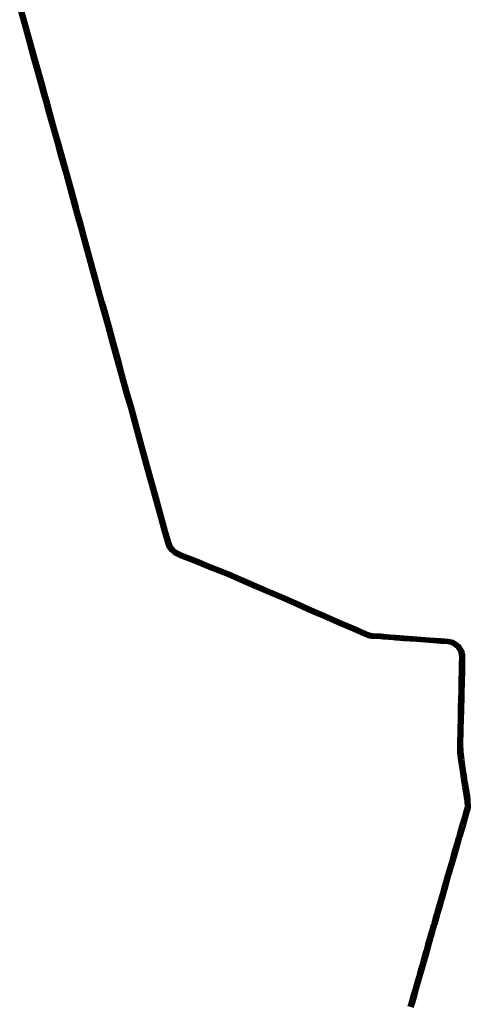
# Model space of a CAD drawing. Extents: x 73120 to 113741, y 434688 to 489241.
# Tile 7 of 256: x 100203 to 101760, y 468784 to 472193. Entities that reach past the tile are written whole.
import ezdxf

# ---------------------------------------------------------------- set-up
doc = ezdxf.new("R2010")
doc.units = 0
doc.header["$LTSCALE"] = 0.5
doc.layers.add('B-WE-OG-INFO_EIS VOORZORGSMAATREGEL-GV', color=7, linetype='Continuous', lineweight=70, true_color=0xfa194b)

msp = doc.modelspace()

# ---------------------------------------------------------------- linework, layer by layer
at = {"layer": 'B-WE-OG-INFO_EIS VOORZORGSMAATREGEL-GV', "flags": 128}
for points in [[(101552.1, 468775.7), (101558.1, 468795), (101558.1, 468795), (101559.5, 468799.3), (101564.1, 468816), (101570.2, 468838.5), (101570.2, 468838.7), (101571.7, 468843.4), (101577.5, 468863.3), (101577.5, 468863.3), (101583.2, 468882.6), (101584.5, 468886.9), (101589.3, 468905.2), (101589.3, 468905.3), (101595.4, 468926), (101596.8, 468931.4), (101596.8, 468931.6), (101603.2, 468953.3), (101608, 468970.4), (101608, 468970.4), (101609.3, 468974.8), (101615, 468996.3), (101615, 468996.4), (101620.2, 469013.6), (101621.7, 469019.1), (101621.7, 469019.2), (101627.2, 469038.1), (101633, 469058.2), (101633.1, 469058.5), (101634.7, 469063), (101640.4, 469083.5), (101640.4, 469083.6), (101645.6, 469101.9), (101645.7, 469102.1), (101646.9, 469105.8), (101651.8, 469123.1), (101651.8, 469123.2), (101658.1, 469145.3), (101658.1, 469145.4), (101659.8, 469150.8), (101664.8, 469169.6), (101664.8, 469169.7), (101670.2, 469188.2), (101671.3, 469192.9), (101671.4, 469193.1), (101676.7, 469211.7), (101682.6, 469233.2), (101682.8, 469233.8), (101684.1, 469237), (101689.5, 469255.5), (101694.7, 469273.3), (101694.7, 469273.4), (101695.9, 469277.1), (101702.5, 469299.9), (101707.2, 469317.2), (101707.2, 469317.2), (101708.2, 469320.8), (101708.2, 469320.9), (101714.8, 469343), (101719.7, 469360.8), (101719.9, 469361.4), (101721.7, 469366.1), (101726.7, 469384.4), (101726.7, 469384.5), (101732.7, 469404.5), (101733.5, 469408.5), (101733.6, 469408.9), (101738.8, 469426.2), (101744.5, 469446.9), (101744.6, 469447.2), (101746.3, 469452.5), (101749.3, 469462.8), (101750, 469465.8), (101750.4, 469468.9), (101749, 469488.7), (101748.6, 469492.6), (101746.1, 469509.9), (101742.7, 469529.4), (101742.6, 469529.7), (101741.8, 469536), (101740.5, 469545.2), (101737.9, 469559.6), (101737.9, 469559.8), (101737.2, 469564.7), (101737.1, 469564.7), (101734.5, 469584), (101732.1, 469600.5), (101727.6, 469629.2), (101727.5, 469629.3), (101724, 469655.9), (101724, 469656.5), (101723.6, 469683.7), (101723.6, 469683.9), (101724.7, 469731.9), (101724.7, 469732), (101725, 469738.9), (101726.1, 469770.2), (101726.6, 469803), (101726.6, 469803), (101728, 469850.7), (101728, 469850.9), (101728.3, 469855.4), (101728.5, 469870.4), (101728.7, 469892.7), (101728.7, 469892.8), (101729.8, 469947.1), (101730, 469964.2), (101730, 469964.3), (101730.6, 469983.3), (101730.7, 469988.3), (101729.9, 469995.5), (101727.3, 470005.5), (101718.5, 470019), (101708.9, 470026.2), (101700.6, 470031.4), (101686.7, 470034.7), (101662.7, 470036.4), (101662.6, 470036.4), (101621.4, 470039.4), (101621.4, 470039.4), (101577.3, 470042.8), (101533.9, 470046), (101533.9, 470046), (101505.5, 470048.3), (101497.9, 470048.6), (101497.7, 470048.6), (101462.8, 470051.7), (101462.7, 470051.7), (101453.4, 470052.6), (101435.2, 470053.3), (101435, 470053.3), (101424.1, 470054.1), (101424, 470054.1), (101420.3, 470054.5), (101418.4, 470054.7), (101417.9, 470054.8), (101415.4, 470055.3), (101414.9, 470055.4), (101413, 470056), (101411.2, 470056.6), (101408.4, 470057.4), (101408, 470057.5), (101406.2, 470058.2), (101406, 470058.3), (101404, 470059.2), (101401.8, 470060), (101401.7, 470060.1), (101399.3, 470061.1), (101399.3, 470061.1), (101397.4, 470061.9), (101397.2, 470061.9), (101395.1, 470062.9), (101393, 470063.8), (101392.9, 470063.9), (101388.8, 470065.8), (101385, 470067.2), (101384.8, 470067.3), (101358.3, 470079), (101303.7, 470102.5), (101303.7, 470102.5), (101257.5, 470123), (101240.8, 470130.1), (101240.8, 470130.1), (101200.3, 470147.6), (101200.2, 470147.7), (101165.6, 470163.5), (101111.1, 470187.3), (101061.5, 470208.4), (101061.5, 470208.4), (100997.2, 470236.5), (100936.6, 470262.8), (100931.9, 470264.8), (100897.6, 470278.5), (100897.6, 470278.5), (100858.5, 470294.2), (100814.7, 470311.8), (100760.6, 470333.4), (100760.4, 470333.5), (100739.3, 470343.5), (100738.2, 470344.2), (100727.5, 470353.3), (100726.7, 470354.1), (100719.7, 470363.6), (100719.1, 470364.8), (100712.7, 470380.9), (100712.5, 470381.3), (100701.4, 470420.8), (100701.4, 470420.9), (100687.6, 470471.2), (100666.4, 470546.9), (100666.4, 470546.9), (100651.4, 470600.7), (100651.4, 470600.7), (100635.7, 470658.9), (100620.2, 470713.7), (100620.2, 470713.8), (100599.7, 470790.8), (100584.2, 470847.4), (100569.6, 470896.6), (100569.6, 470896.7), (100552.3, 470960.1), (100552.3, 470960.1), (100536.7, 471018), (100521.7, 471071.8), (100521.7, 471071.8), (100506.5, 471128), (100491.5, 471181.9), (100483.4, 471209), (100483.4, 471209.1), (100480.8, 471218.5), (100471.4, 471251.6), (100471.4, 471251.7), (100416.1, 471455.2), (100416.1, 471455.3), (100413.7, 471464.7), (100402.9, 471503.1), (100394.4, 471533), (100394.3, 471533.2), (100392.3, 471541.7), (100379.6, 471588.9), (100360.7, 471658.5), (100342.7, 471720.7), (100342.7, 471720.8), (100330.5, 471765.7), (100316.6, 471813.6), (100316.6, 471813.7), (100301.1, 471869.2), (100301.1, 471869.2), (100294.3, 471895.4), (100294.3, 471895.5), (100291.8, 471905.1), (100281.4, 471940.5), (100281.4, 471940.7), (100276.9, 471958.5), (100259.5, 472020.2), (100259.5, 472020.3), (100245.9, 472069), (100245.9, 472069), (100224.2, 472147.2), (100203.3, 472222.5)], [(100212.9, 472225.1), (100233.8, 472149.8), (100255.5, 472071.6), (100269.1, 472022.9), (100286.5, 471961.2), (100286.5, 471961), (100291, 471943.2), (100301.4, 471907.8), (100301.4, 471907.6), (100303.9, 471898), (100310.7, 471871.8), (100326.2, 471816.4), (100340.1, 471768.5), (100340.1, 471768.4), (100352.3, 471723.4), (100370.3, 471661.2), (100370.3, 471661.1), (100389.2, 471591.5), (100389.2, 471591.5), (100401.9, 471544.2), (100402, 471544.1), (100404, 471535.7), (100412.5, 471505.9), (100412.5, 471505.9), (100423.3, 471467.4), (100423.3, 471467.2), (100425.7, 471457.8), (100481, 471254.3), (100490.4, 471221.2), (100490.4, 471221.1), (100493, 471211.8), (100501.1, 471184.7), (100501.1, 471184.6), (100516.1, 471130.6), (100516.1, 471130.6), (100531.3, 471074.4), (100546.3, 471020.6), (100546.3, 471020.6), (100561.9, 470962.7), (100579.2, 470899.4), (100593.8, 470850.2), (100593.8, 470850.1), (100609.3, 470793.4), (100609.3, 470793.4), (100629.8, 470716.4), (100645.3, 470661.6), (100645.3, 470661.5), (100661, 470603.3), (100676, 470549.5), (100697.2, 470473.8), (100697.2, 470473.8), (100711, 470423.5), (100722, 470384.3), (100728.1, 470369), (100734.4, 470360.5), (100744.1, 470352.2), (100764.5, 470342.6), (100818.5, 470321), (100818.5, 470321), (100862.3, 470303.4), (100901.4, 470287.7), (100935.7, 470274), (100935.7, 470274), (100940.5, 470272), (100940.6, 470272), (101001.2, 470245.7), (101001.2, 470245.7), (101065.5, 470217.6), (101115.1, 470196.5), (101115.1, 470196.5), (101169.6, 470172.7), (101169.7, 470172.6), (101204.3, 470156.8), (101244.8, 470139.3), (101261.5, 470132.2), (101261.5, 470132.2), (101307.7, 470111.7), (101362.3, 470088.2), (101362.3, 470088.2), (101388.7, 470076.5), (101392.6, 470075.1), (101392.9, 470074.9), (101397.1, 470073), (101399.1, 470072.1), (101399.2, 470072.1), (101401.3, 470071.1), (101403.1, 470070.3), (101405.5, 470069.3), (101407.7, 470068.5), (101407.9, 470068.4), (101409.9, 470067.5), (101411.4, 470066.9), (101414, 470066.2), (101414.1, 470066.2), (101416, 470065.6), (101417.6, 470065), (101419.7, 470064.6), (101421.3, 470064.5), (101421.3, 470064.5), (101425, 470064.1), (101435.7, 470063.3), (101453.9, 470062.6), (101454.2, 470062.6), (101463.7, 470061.7), (101498.4, 470058.6), (101506, 470058.3), (101506.2, 470058.3), (101534.7, 470056), (101578.1, 470052.8), (101578.1, 470052.8), (101622.2, 470049.4), (101663.4, 470046.4), (101687.8, 470044.7), (101688.7, 470044.6), (101703.8, 470041), (101705.3, 470040.3), (101714.4, 470034.5), (101714.7, 470034.3), (101725.2, 470026.5), (101726.4, 470025.2), (101736.1, 470010.2), (101736.7, 470008.8), (101739.6, 469997.7), (101739.8, 469997), (101740.7, 469989.1), (101740.7, 469988.4), (101740.6, 469983.1), (101740.6, 469983), (101740, 469964), (101739.8, 469946.9), (101739.8, 469946.9), (101738.7, 469892.6), (101738.5, 469870.3), (101738.5, 469870.2), (101738.3, 469855.1), (101738.3, 469854.9), (101738, 469850.4), (101736.6, 469802.8), (101736.1, 469770), (101736.1, 469769.9), (101735, 469738.5), (101735, 469738.5), (101734.7, 469731.6), (101733.6, 469683.8), (101734, 469657), (101737.4, 469630.7), (101741.9, 469602), (101741.9, 469601.9), (101744.3, 469585.4), (101744.4, 469585.4), (101747.1, 469566.1), (101747.7, 469561.3), (101750.3, 469546.9), (101750.3, 469546.7), (101751.7, 469537.4), (101751.8, 469537.3), (101752.5, 469531), (101755.9, 469511.6), (101755.9, 469511.4), (101758.5, 469493.9), (101758.6, 469493.7), (101759, 469489.6), (101759, 469489.4), (101760.4, 469469), (101760.4, 469468), (101759.9, 469464.3), (101759.8, 469464), (101759.1, 469460.6), (101759, 469460.2), (101755.9, 469449.6), (101755.8, 469449.4), (101754.1, 469444.1), (101748.4, 469423.5), (101748.4, 469423.4), (101743.2, 469406.3), (101742.4, 469402.3), (101742.3, 469401.9), (101736.3, 469381.7), (101731.3, 469363.2), (101731.1, 469362.6), (101729.2, 469357.9), (101724.4, 469340.3), (101724.4, 469340.2), (101717.8, 469318.1), (101716.8, 469314.6), (101712.1, 469297.3), (101712.1, 469297.2), (101705.5, 469274.3), (101705.5, 469274.2), (101704.3, 469270.4), (101699.1, 469252.7), (101699.1, 469252.7), (101693.6, 469234), (101693.4, 469233.5), (101692.1, 469230.3), (101686.3, 469209.1), (101686.3, 469209), (101681, 469190.4), (101679.9, 469185.7), (101679.8, 469185.5), (101674.4, 469167), (101669.4, 469148.1), (101669.4, 469147.9), (101667.7, 469142.5), (101661.4, 469120.4), (101656.5, 469103), (101656.4, 469102.7), (101655.2, 469099), (101650, 469080.9), (101644.3, 469060.2), (101644.2, 469059.8), (101642.6, 469055.3), (101636.8, 469035.3), (101636.8, 469035.3), (101631.3, 469016.5), (101629.8, 469010.9), (101629.8, 469010.8), (101624.6, 468993.6), (101618.9, 468972.2), (101618.9, 468972.1), (101617.6, 468967.6), (101612.8, 468950.5), (101612.8, 468950.5), (101606.4, 468928.9), (101605, 468923.5), (101605, 468923.3), (101598.9, 468902.6), (101594.1, 468884.3), (101594.1, 468884.2), (101592.8, 468879.8), (101587.1, 468860.5), (101581.3, 468840.5), (101581.3, 468840.4), (101579.8, 468835.8), (101573.7, 468813.4), (101573.7, 468813.4), (101569.1, 468796.6), (101569.1, 468796.4), (101567.7, 468792), (101561.5, 468772.2)]]:
    msp.add_lwpolyline(points, dxfattribs=at)

doc.saveas('drawing.dxf')
